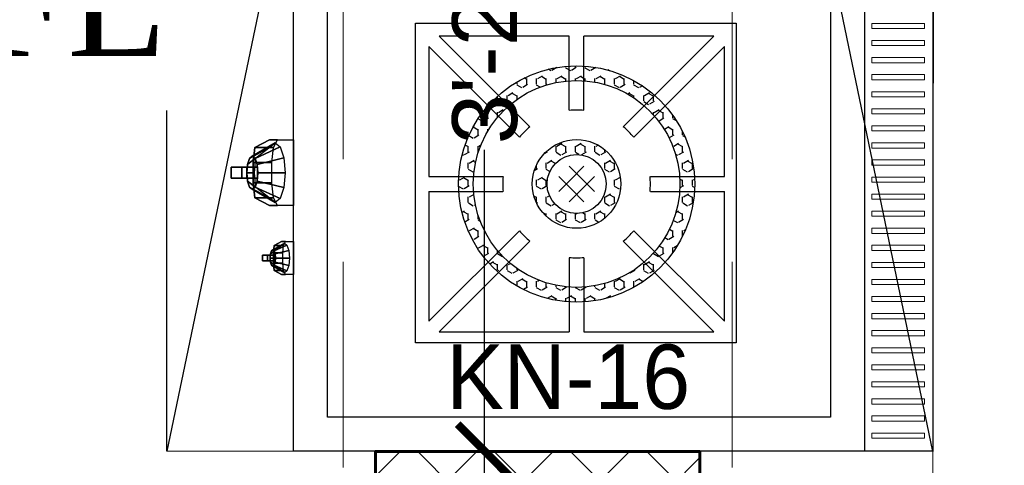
# Model space of a CAD drawing. Header units: inches. Extents: x 704 to 259546, y -107711 to 151004.
# Tile 249 of 256: x 130001 to 130047, y 20813 to 20833. Entities that reach past the tile are written whole.
import ezdxf
from ezdxf.enums import TextEntityAlignment as Align

# ---------------------------------------------------------------- set-up
doc = ezdxf.new("R2010")
doc.units = ezdxf.units.IN
doc.header["$MEASUREMENT"] = 0
doc.header["$PDMODE"] = 34
doc.linetypes.add('DASHED2', pattern=[0.375, 0.25, -0.125])
doc.linetypes.add('HIDDEN', pattern=[0.375, 0.25, -0.125])
for name, color, linetype, lineweight in [('EQUIP DIM', 8, 'Continuous', 0), ('EQUIPMENT', 3, 'Continuous', 25), ('Hood', 5, 'DASHED2', 25), ('PD_BRICK WALL_230', 4, 'Continuous', 50), ('PD_COLUMN', 2, 'Continuous', 60), ('PD_HATCH', 45, 'Continuous', 9), ('PP-TEXT', 7, 'Continuous', 40)]:
    doc.layers.add(name, color=color, linetype=linetype, lineweight=lineweight)
doc.layers.add('PP BALL VALVE', color=7, linetype='Continuous')
doc.layers.add('PP--DIM', color=7, linetype='Continuous')
doc.styles.add('Arial', font='GOTHIC.TTF')
doc.styles.add('Jeet', font='micross.ttf')
doc.dimstyles.new('architectural', dxfattribs={"dimscale": 0, "dimtxt": 3, "dimasz": 2.5, "dimexe": 2.5, "dimexo": 0, "dimgap": 0.5, "dimtad": 0, "dimzin": 0, "dimdsep": 46, "dimlunit": 4, "dimtxsty": 'Jeet', "dimblk": 'ARCHTICK', "dimcen": 0.09375, "dimdle": 2.5, "dimclrd": 256, "dimclre": 256, "dimclrt": 256, "dimadec": 0, "dimazin": 0, "dimtfac": 0.7, "dimtdec": 3, "dimtmove": 1, "dimatfit": 3, "dimldrblk": 'ARCHTICK', "dimfxl": 1, "dimtolj": 1, "dimtzin": 0, "dimlwd": -1, "dimlwe": -1, "dimarcsym": 0})

# ---------------------------------------------------------------- blocks, each defined once
blk = doc.blocks.new('columns2')
at = {"layer": 'PD_HATCH'}
h = blk.add_hatch(dxfattribs=at)
h.set_pattern_fill('ANSI37', color=8, scale=20)
h.paths.add_polyline_path([(387, -250), (387, -268), (369, -268), (369, -250)])
h.paths.add_polyline_path([(18, 0), (18, -15), (0, -15), (0, 0)])
h.paths.add_polyline_path([(18, -828), (18, -813), (0, -813), (0, -828)])
h.paths.add_polyline_path([(201, -870), (186, -870), (186, -888), (201, -888)])
h.paths.add_polyline_path([(570, -870), (555, -870), (555, -888), (570, -888)])
h.paths.add_polyline_path([(754.5, -870), (739.5, -870), (739.5, -888), (754.5, -888)])
h.paths.add_polyline_path([(934.5, -870), (919.5, -870), (919.5, -888), (934.5, -888)])
h.paths.add_polyline_path([(385.5, -870), (370.5, -870), (370.5, -888), (385.5, -888)])
h.paths.add_polyline_path([(201, 42), (186, 42), (186, 60), (201, 60)])
h.paths.add_polyline_path([(387, -578), (387, -560), (369, -560), (369, -578)])
h.paths.add_polyline_path([(1116, -731.5), (1116, -716.5), (1098, -716.5), (1098, -731.5)])
h.paths.add_polyline_path([(1116, -111.5), (1116, -96.5), (1098, -96.5), (1098, -111.5)])
h.paths.add_polyline_path([(1116, -561.5), (1116, -576.5), (1098, -576.5), (1098, -561.5)])
h.paths.add_polyline_path([(1116, -251.5), (1116, -266.5), (1098, -266.5), (1098, -251.5)])
h.paths.add_polyline_path([(0, -731.5), (0, -716.5), (18, -716.5), (18, -731.5)])
h.paths.add_polyline_path([(0, -111.5), (0, -96.5), (18, -96.5), (18, -111.5)])
h.paths.add_polyline_path([(0, -406.5), (0, -421.5), (18, -421.5), (18, -406.5)])
h.paths.add_polyline_path([(0, -561.5), (0, -576.5), (18, -576.5), (18, -561.5)])
h.paths.add_polyline_path([(0, -251.5), (0, -266.5), (18, -266.5), (18, -251.5)])
h.paths.add_polyline_path([(993, -111.5), (993, -99.5), (984, -99.5), (984, -111.5)])
h.paths.add_polyline_path([(993, -189.5), (993, -201.5), (984, -201.5), (984, -189.5)])
h.paths.add_polyline_path([(903, -111.5), (903, -99.5), (912, -99.5), (912, -111.5)])
h.paths.add_polyline_path([(903, -189.5), (903, -201.5), (912, -201.5), (912, -189.5)])
h.paths.add_polyline_path([(75, -870), (60, -870), (60, -888), (75, -888)])
h.paths.add_polyline_path([(1116, -870), (1101, -870), (1101, -888), (1116, -888)])
h.paths.add_polyline_path([(75, 42), (60, 42), (60, 60), (75, 60)])
h.paths.add_polyline_path([(570, 42), (555, 42), (555, 60), (570, 60)])
h.paths.add_polyline_path([(754.5, 42), (739.5, 42), (739.5, 60), (754.5, 60)])
h.paths.add_polyline_path([(934.5, 42), (919.5, 42), (919.5, 60), (934.5, 60)])
h.paths.add_polyline_path([(385.5, 42), (370.5, 42), (370.5, 60), (385.5, 60)])
h.paths.add_polyline_path([(1116, 42), (1101, 42), (1101, 60), (1116, 60)])
h.paths.add_polyline_path([(738, -250), (738, -268), (756, -268), (756, -250)])
h.paths.add_polyline_path([(756, -578.001), (756, -560.001), (738, -560.001), (738, -578.001)])
at = {"layer": 'PD_COLUMN', "color": 8}
blk.add_lwpolyline([(385.5, -870), (370.5, -870), (370.5, -888), (385.5, -888)], close=True, dxfattribs=at)
at = {"layer": 'PD_HATCH', "color": 8, "linetype": 'HIDDEN', "ltscale": 38}
for p, q in [((369, -733), (369, -876)), ((387, -733), (387, -876))]:
    blk.add_line(p, q, dxfattribs=at)
blk = doc.blocks.new('fewrewrqwqw')
at = {"layer": 'EQUIPMENT'}
h = blk.add_hatch(dxfattribs=at)
h.set_pattern_fill('HEX', color=8, scale=0.083139, angle=180, style=0)
h.set_pattern_definition([(180, (156133.7419, 15539.5497), (-4e-16, -0.457203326), [0.263966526, -0.527933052]), (300, (156133.7419, 15539.5497), (0.395949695, 0.228601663), [0.263966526, -0.527933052]), (240, (156133.4779, 15539.5497), (0.395949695, -0.228601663), [0.263966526, -0.527933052])])
h.paths.add_polyline_path([(148596.994, 13022.622, 1), (148601.151, 13022.622, 1)], flags=0)
h.paths.add_polyline_path([(148600.458, 13022.622, -1), (148597.687, 13022.622, -1)], flags=0)
h.paths.add_polyline_path([(148593.53, 13022.622, 1), (148604.615, 13022.622, 1)])
h.paths.add_polyline_path([(148603.922, 13022.622, -1), (148594.223, 13022.622, -1)], flags=16)
at = {"layer": 'EQUIPMENT', "color": 8}
for p, q in [((148564.961, 13039.335), (148611.598, 13039.335)), ((148611.598, 13039.335), (148611.598, 13009.335)), ((148564.961, 13036.135), (148611.598, 13036.135)), ((148566.561, 13034.535), (148609.998, 13034.535)), ((148609.998, 13034.535), (148609.998, 13010.935)), ((148596.88, 13025.305), (148592.634, 13029.557)), ((148598.726, 13026.086), (148598.726, 13029.557)), ((148599.419, 13026.086), (148599.419, 13029.557)), ((148601.265, 13025.305), (148605.511, 13029.557)), ((148596.39, 13024.815), (148592.144, 13029.067)), ((148601.755, 13024.815), (148606.001, 13029.067)), ((148599.317, 13022.867), (148598.726, 13023.459)), ((148598.828, 13022.867), (148599.419, 13023.459)), ((148595.608, 13022.969), (148592.144, 13022.969)), ((148598.828, 13022.377), (148598.236, 13022.969)), ((148599.317, 13022.377), (148599.909, 13022.969)), ((148602.537, 13022.969), (148606.001, 13022.969)), ((148598.828, 13022.867), (148598.236, 13022.276)), ((148599.317, 13022.867), (148599.909, 13022.276)), ((148595.608, 13022.276), (148592.144, 13022.276)), ((148599.317, 13022.377), (148598.726, 13021.786)), ((148598.828, 13022.377), (148599.419, 13021.786)), ((148602.537, 13022.276), (148606.001, 13022.276)), ((148596.39, 13020.43), (148592.144, 13016.177)), ((148601.755, 13020.43), (148606.001, 13016.177)), ((148596.88, 13019.94), (148592.634, 13015.687)), ((148601.265, 13019.94), (148605.511, 13015.687)), ((148598.726, 13015.687), (148598.726, 13019.158)), ((148599.419, 13015.687), (148599.419, 13019.158)), ((148609.998, 13010.935), (148566.561, 13010.935)), ((148611.598, 13009.335), (148564.961, 13009.335))]:
    blk.add_line(p, q, dxfattribs=at)
at = {"layer": 'EQUIPMENT', "color": 8, "lineweight": 0}
for points in [[(148591.787, 13038.955), (148591.547, 13038.955), (148591.547, 13036.475), (148591.787, 13036.475)], [(148592.587, 13038.955), (148592.347, 13038.955), (148592.347, 13036.475), (148592.587, 13036.475)], [(148593.387, 13038.955), (148593.147, 13038.955), (148593.147, 13036.475), (148593.387, 13036.475)], [(148594.187, 13038.955), (148593.947, 13038.955), (148593.947, 13036.475), (148594.187, 13036.475)], [(148594.987, 13038.955), (148594.747, 13038.955), (148594.747, 13036.475), (148594.987, 13036.475)], [(148595.787, 13038.955), (148595.547, 13038.955), (148595.547, 13036.475), (148595.787, 13036.475)], [(148596.587, 13038.955), (148596.347, 13038.955), (148596.347, 13036.475), (148596.587, 13036.475)], [(148597.387, 13038.955), (148597.147, 13038.955), (148597.147, 13036.475), (148597.387, 13036.475)], [(148598.187, 13038.955), (148597.947, 13038.955), (148597.947, 13036.475), (148598.187, 13036.475)], [(148598.987, 13038.955), (148598.747, 13038.955), (148598.747, 13036.475), (148598.987, 13036.475)], [(148599.787, 13038.955), (148599.547, 13038.955), (148599.547, 13036.475), (148599.787, 13036.475)], [(148600.587, 13038.955), (148600.347, 13038.955), (148600.347, 13036.475), (148600.587, 13036.475)], [(148601.387, 13038.955), (148601.147, 13038.955), (148601.147, 13036.475), (148601.387, 13036.475)], [(148602.187, 13038.955), (148601.947, 13038.955), (148601.947, 13036.475), (148602.187, 13036.475)], [(148602.987, 13038.955), (148602.747, 13038.955), (148602.747, 13036.475), (148602.987, 13036.475)], [(148603.787, 13038.955), (148603.547, 13038.955), (148603.547, 13036.475), (148603.787, 13036.475)], [(148604.587, 13038.955), (148604.347, 13038.955), (148604.347, 13036.475), (148604.587, 13036.475)], [(148605.387, 13038.955), (148605.147, 13038.955), (148605.147, 13036.475), (148605.387, 13036.475)], [(148606.187, 13038.955), (148605.947, 13038.955), (148605.947, 13036.475), (148606.187, 13036.475)], [(148606.987, 13038.955), (148606.747, 13038.955), (148606.747, 13036.475), (148606.987, 13036.475)], [(148607.787, 13038.955), (148607.547, 13038.955), (148607.547, 13036.475), (148607.787, 13036.475)], [(148608.587, 13038.955), (148608.347, 13038.955), (148608.347, 13036.475), (148608.587, 13036.475)], [(148609.387, 13038.955), (148609.147, 13038.955), (148609.147, 13036.475), (148609.387, 13036.475)], [(148610.187, 13038.955), (148609.947, 13038.955), (148609.947, 13036.475), (148610.187, 13036.475)], [(148610.987, 13038.955), (148610.747, 13038.955), (148610.747, 13036.475), (148610.987, 13036.475)]]:
    blk.add_lwpolyline(points, close=True, dxfattribs=at)
at = {"layer": 'EQUIPMENT', "color": 8}
blk.add_lwpolyline([(148591.527, 13030.118), (148606.527, 13030.118), (148606.527, 13015.067), (148591.527, 13015.067)], close=True, dxfattribs=at)
for points in [[(148598.726, 13029.557), (148592.634, 13029.557)], [(148605.511, 13029.557), (148599.419, 13029.557)], [(148592.144, 13029.067), (148592.144, 13022.969)], [(148606.001, 13022.969), (148606.001, 13029.067)], [(148592.144, 13022.276), (148592.144, 13016.177)], [(148606.001, 13016.177), (148606.001, 13022.276)], [(148592.634, 13015.687), (148598.726, 13015.687)], [(148599.419, 13015.687), (148605.511, 13015.687)]]:
    blk.add_lwpolyline(points, dxfattribs=at)
for radius in [5.543, 4.85, 2.078, 1.386]:
    blk.add_circle((148599.072, 13022.622), radius, dxfattribs=at)
for start, end in [(84.2608, 95.7392), (129.2608, 140.7392), (39.2608, 50.7392), (174.2608, 185.7392), (354.2608, 5.7392), (219.2608, 230.7392), (309.2608, 320.7392), (264.2608, 275.7392)]:
    blk.add_arc((148599.072, 13022.622), 3.464, start, end, dxfattribs=at)
for points, invisible_edges in [([(148600.086, 13008.205, -3.176), (148597.003, 13008.205, -3.176), (148597.003, 13009.335), (148600.086, 13009.335)], 1), ([(148603.315, 13008.77, -1.588), (148601.774, 13008.77, -1.588), (148601.774, 13009.335), (148603.315, 13009.335)], 1), ([(148603.132, 13008.425, -1.855), (148601.957, 13008.425, -1.855), (148601.774, 13008.77, -1.588), (148603.315, 13008.77, -1.588)], 5), ([(148599.719, 13007.515, -3.71), (148597.37, 13007.515, -3.71), (148597.003, 13008.205, -3.176), (148600.086, 13008.205, -3.176)], 5), ([(148603.132, 13008.425, -1.855), (148602.785, 13008.39, -1.953), (148602.305, 13008.39, -1.953), (148601.957, 13008.425, -1.855)], 8), ([(148602.208, 13008.432, -0.916), (148602.545, 13008.367, -1.099), (148602.545, 13008.367, -1.099), (148602.156, 13008.367, -1.099)], 5), ([(148602.208, 13008.432, -0.916), (148602.545, 13008.367, -1.099), (148602.545, 13008.367, -1.099), (148602.156, 13008.367, -1.099)], 5), ([(148602.156, 13008.367, -1.099), (148602.545, 13008.367, -1.099), (148602.545, 13008.367, -1.099), (148602.208, 13008.302, -1.282)], 5), ([(148602.156, 13008.367, -1.099), (148602.545, 13008.367, -1.099), (148602.545, 13008.367, -1.099), (148602.208, 13008.302, -1.282)], 5), ([(148602.35, 13008.48, -0.781), (148602.545, 13008.367, -1.099), (148602.545, 13008.367, -1.099), (148602.208, 13008.432, -0.916)], 5), ([(148602.35, 13008.48, -0.781), (148602.545, 13008.367, -1.099), (148602.545, 13008.367, -1.099), (148602.208, 13008.432, -0.916)], 5), ([(148602.208, 13008.302, -1.282), (148602.545, 13008.367, -1.099), (148602.545, 13008.367, -1.099), (148602.35, 13008.254, -1.416)], 5), ([(148602.208, 13008.302, -1.282), (148602.545, 13008.367, -1.099), (148602.545, 13008.367, -1.099), (148602.35, 13008.254, -1.416)], 5), ([(148602.545, 13008.498, -0.732), (148602.545, 13008.367, -1.099), (148602.545, 13008.367, -1.099), (148602.35, 13008.48, -0.781)], 5), ([(148602.545, 13008.498, -0.732), (148602.545, 13008.367, -1.099), (148602.545, 13008.367, -1.099), (148602.35, 13008.48, -0.781)], 5), ([(148602.35, 13008.254, -1.416), (148602.545, 13008.367, -1.099), (148602.545, 13008.367, -1.099), (148602.545, 13008.237, -1.465)], 5), ([(148602.35, 13008.254, -1.416), (148602.545, 13008.367, -1.099), (148602.545, 13008.367, -1.099), (148602.545, 13008.237, -1.465)], 5), ([(148602.739, 13008.48, -0.781), (148602.545, 13008.367, -1.099), (148602.545, 13008.367, -1.099), (148602.545, 13008.498, -0.732)], 5), ([(148602.739, 13008.48, -0.781), (148602.545, 13008.367, -1.099), (148602.545, 13008.367, -1.099), (148602.545, 13008.498, -0.732)], 5), ([(148602.881, 13008.432, -0.916), (148602.545, 13008.367, -1.099), (148602.545, 13008.367, -1.099), (148602.739, 13008.48, -0.781)], 5), ([(148602.881, 13008.432, -0.916), (148602.545, 13008.367, -1.099), (148602.545, 13008.367, -1.099), (148602.739, 13008.48, -0.781)], 5), ([(148602.933, 13008.367, -1.099), (148602.545, 13008.367, -1.099), (148602.545, 13008.367, -1.099), (148602.881, 13008.432, -0.916)], 5), ([(148602.933, 13008.367, -1.099), (148602.545, 13008.367, -1.099), (148602.545, 13008.367, -1.099), (148602.881, 13008.432, -0.916)], 5), ([(148602.881, 13008.302, -1.282), (148602.545, 13008.367, -1.099), (148602.545, 13008.367, -1.099), (148602.933, 13008.367, -1.099)], 5), ([(148602.739, 13008.254, -1.416), (148602.545, 13008.367, -1.099), (148602.545, 13008.367, -1.099), (148602.881, 13008.302, -1.282)], 5), ([(148602.739, 13008.254, -1.416), (148602.545, 13008.367, -1.099), (148602.545, 13008.367, -1.099), (148602.881, 13008.302, -1.282)], 5), ([(148602.881, 13008.302, -1.282), (148602.545, 13008.367, -1.099), (148602.545, 13008.367, -1.099), (148602.933, 13008.367, -1.099)], 5), ([(148602.545, 13008.237, -1.465), (148602.545, 13008.367, -1.099), (148602.545, 13008.367, -1.099), (148602.739, 13008.254, -1.416)], 5), ([(148602.545, 13008.237, -1.465), (148602.545, 13008.367, -1.099), (148602.545, 13008.367, -1.099), (148602.739, 13008.254, -1.416)], 5), ([(148598.156, 13007.625, -1.563), (148598.545, 13007.399, -2.198), (148598.545, 13007.399, -2.198), (148597.871, 13007.53, -1.831)], 5), ([(148598.156, 13007.625, -1.563), (148598.545, 13007.399, -2.198), (148598.545, 13007.399, -2.198), (148597.871, 13007.53, -1.831)], 5), ([(148598.545, 13007.66, -1.465), (148598.545, 13007.399, -2.198), (148598.545, 13007.399, -2.198), (148598.156, 13007.625, -1.563)], 5), ([(148598.545, 13007.66, -1.465), (148598.545, 13007.399, -2.198), (148598.545, 13007.399, -2.198), (148598.156, 13007.625, -1.563)], 5), ([(148598.933, 13007.625, -1.563), (148598.545, 13007.399, -2.198), (148598.545, 13007.399, -2.198), (148598.545, 13007.66, -1.465)], 5), ([(148598.933, 13007.625, -1.563), (148598.545, 13007.399, -2.198), (148598.545, 13007.399, -2.198), (148598.545, 13007.66, -1.465)], 5), ([(148599.218, 13007.53, -1.831), (148598.545, 13007.399, -2.198), (148598.545, 13007.399, -2.198), (148598.933, 13007.625, -1.563)], 5), ([(148599.218, 13007.53, -1.831), (148598.545, 13007.399, -2.198), (148598.545, 13007.399, -2.198), (148598.933, 13007.625, -1.563)], 5), ([(148599.719, 13007.515, -3.71), (148599.025, 13007.446, -3.906), (148598.065, 13007.446, -3.906), (148597.37, 13007.515, -3.71)], 8), ([(148597.871, 13007.53, -1.831), (148598.545, 13007.399, -2.198), (148598.545, 13007.399, -2.198), (148597.767, 13007.399, -2.198)], 5), ([(148597.871, 13007.53, -1.831), (148598.545, 13007.399, -2.198), (148598.545, 13007.399, -2.198), (148597.767, 13007.399, -2.198)], 5), ([(148597.767, 13007.399, -2.198), (148598.545, 13007.399, -2.198), (148598.545, 13007.399, -2.198), (148597.871, 13007.269, -2.564)], 5), ([(148597.767, 13007.399, -2.198), (148598.545, 13007.399, -2.198), (148598.545, 13007.399, -2.198), (148597.871, 13007.269, -2.564)], 5), ([(148597.871, 13007.269, -2.564), (148598.545, 13007.399, -2.198), (148598.545, 13007.399, -2.198), (148598.156, 13007.174, -2.832)], 5), ([(148597.871, 13007.269, -2.564), (148598.545, 13007.399, -2.198), (148598.545, 13007.399, -2.198), (148598.156, 13007.174, -2.832)], 5), ([(148598.156, 13007.174, -2.832), (148598.545, 13007.399, -2.198), (148598.545, 13007.399, -2.198), (148598.545, 13007.139, -2.93)], 5), ([(148598.156, 13007.174, -2.832), (148598.545, 13007.399, -2.198), (148598.545, 13007.399, -2.198), (148598.545, 13007.139, -2.93)], 5), ([(148599.322, 13007.399, -2.198), (148598.545, 13007.399, -2.198), (148598.545, 13007.399, -2.198), (148599.218, 13007.53, -1.831)], 5), ([(148599.322, 13007.399, -2.198), (148598.545, 13007.399, -2.198), (148598.545, 13007.399, -2.198), (148599.218, 13007.53, -1.831)], 5), ([(148599.218, 13007.269, -2.564), (148598.545, 13007.399, -2.198), (148598.545, 13007.399, -2.198), (148599.322, 13007.399, -2.198)], 5), ([(148598.933, 13007.174, -2.832), (148598.545, 13007.399, -2.198), (148598.545, 13007.399, -2.198), (148599.218, 13007.269, -2.564)], 5), ([(148598.933, 13007.174, -2.832), (148598.545, 13007.399, -2.198), (148598.545, 13007.399, -2.198), (148599.218, 13007.269, -2.564)], 5), ([(148599.218, 13007.269, -2.564), (148598.545, 13007.399, -2.198), (148598.545, 13007.399, -2.198), (148599.322, 13007.399, -2.198)], 5), ([(148598.545, 13007.139, -2.93), (148598.545, 13007.399, -2.198), (148598.545, 13007.399, -2.198), (148598.933, 13007.174, -2.832)], 5), ([(148598.545, 13007.139, -2.93), (148598.545, 13007.399, -2.198), (148598.545, 13007.399, -2.198), (148598.933, 13007.174, -2.832)], 5)]:
    blk.add_3dface(points, dxfattribs=dict(at, invisible_edges=invisible_edges))
for points in [[(148601.941, 13009.024, -0.874), (148602.208, 13008.432, -0.916), (148602.156, 13008.367, -1.099), (148601.848, 13008.907, -1.202)], [(148601.941, 13009.024, -0.874), (148602.208, 13008.432, -0.916), (148602.156, 13008.367, -1.099), (148601.848, 13008.907, -1.202)], [(148602.196, 13009.11, -0.633), (148602.35, 13008.48, -0.781), (148602.208, 13008.432, -0.916), (148601.941, 13009.024, -0.874)], [(148602.196, 13009.11, -0.633), (148602.35, 13008.48, -0.781), (148602.208, 13008.432, -0.916), (148601.941, 13009.024, -0.874)], [(148602.545, 13009.141, -0.545), (148602.545, 13008.498, -0.732), (148602.35, 13008.48, -0.781), (148602.196, 13009.11, -0.633)], [(148602.545, 13009.141, -0.545), (148602.545, 13008.498, -0.732), (148602.35, 13008.48, -0.781), (148602.196, 13009.11, -0.633)], [(148602.893, 13009.11, -0.633), (148602.739, 13008.48, -0.781), (148602.545, 13008.498, -0.732), (148602.545, 13009.141, -0.545)], [(148602.893, 13009.11, -0.633), (148602.739, 13008.48, -0.781), (148602.545, 13008.498, -0.732), (148602.545, 13009.141, -0.545)], [(148603.148, 13009.024, -0.874), (148602.881, 13008.432, -0.916), (148602.739, 13008.48, -0.781), (148602.893, 13009.11, -0.633)], [(148603.148, 13009.024, -0.874), (148602.881, 13008.432, -0.916), (148602.739, 13008.48, -0.781), (148602.893, 13009.11, -0.633)], [(148603.241, 13008.907, -1.202), (148602.933, 13008.367, -1.099), (148602.881, 13008.432, -0.916), (148603.148, 13009.024, -0.874)], [(148603.241, 13008.907, -1.202), (148602.933, 13008.367, -1.099), (148602.881, 13008.432, -0.916), (148603.148, 13009.024, -0.874)], [(148597.003, 13008.205, -3.176), (148597.37, 13007.515, -3.71), (148597.37, 13008.392, -3.845), (148597.003, 13008.582, -3.31)], [(148597.337, 13008.713, -1.747), (148597.871, 13007.53, -1.831), (148597.767, 13007.399, -2.198), (148597.151, 13008.48, -2.404)], [(148597.337, 13008.713, -1.747), (148597.871, 13007.53, -1.831), (148597.767, 13007.399, -2.198), (148597.151, 13008.48, -2.404)], [(148597.848, 13008.885, -1.267), (148598.156, 13007.625, -1.563), (148597.871, 13007.53, -1.831), (148597.337, 13008.713, -1.747)], [(148597.848, 13008.885, -1.267), (148598.156, 13007.625, -1.563), (148597.871, 13007.53, -1.831), (148597.337, 13008.713, -1.747)], [(148598.545, 13008.947, -1.091), (148598.545, 13007.66, -1.465), (148598.156, 13007.625, -1.563), (148597.848, 13008.885, -1.267)], [(148598.545, 13008.947, -1.091), (148598.545, 13007.66, -1.465), (148598.156, 13007.625, -1.563), (148597.848, 13008.885, -1.267)], [(148599.241, 13008.885, -1.267), (148598.933, 13007.625, -1.563), (148598.545, 13007.66, -1.465), (148598.545, 13008.947, -1.091)], [(148599.241, 13008.885, -1.267), (148598.933, 13007.625, -1.563), (148598.545, 13007.66, -1.465), (148598.545, 13008.947, -1.091)], [(148599.752, 13008.713, -1.747), (148599.218, 13007.53, -1.831), (148598.933, 13007.625, -1.563), (148599.241, 13008.885, -1.267)], [(148599.752, 13008.713, -1.747), (148599.218, 13007.53, -1.831), (148598.933, 13007.625, -1.563), (148599.241, 13008.885, -1.267)], [(148599.938, 13008.48, -2.404), (148599.322, 13007.399, -2.198), (148599.218, 13007.53, -1.831), (148599.752, 13008.713, -1.747)], [(148599.938, 13008.48, -2.404), (148599.322, 13007.399, -2.198), (148599.218, 13007.53, -1.831), (148599.752, 13008.713, -1.747)], [(148599.719, 13007.515, -3.71), (148600.086, 13008.205, -3.176), (148600.086, 13008.582, -3.31), (148599.719, 13008.392, -3.845)], [(148601.774, 13008.77, -1.588), (148601.957, 13008.425, -1.855), (148601.957, 13008.863, -1.922), (148601.774, 13008.958, -1.655)], [(148601.848, 13008.907, -1.202), (148602.156, 13008.367, -1.099), (148602.208, 13008.302, -1.282), (148601.941, 13008.791, -1.53)], [(148601.848, 13008.907, -1.202), (148602.156, 13008.367, -1.099), (148602.208, 13008.302, -1.282), (148601.941, 13008.791, -1.53)], [(148601.941, 13008.791, -1.53), (148602.208, 13008.302, -1.282), (148602.35, 13008.254, -1.416), (148602.196, 13008.455, -1.771)], [(148601.941, 13008.791, -1.53), (148602.208, 13008.302, -1.282), (148602.35, 13008.254, -1.416), (148602.196, 13008.455, -1.771)], [(148601.941, 13008.791, -1.53), (148602.208, 13008.302, -1.282), (148602.35, 13008.254, -1.416), (148602.196, 13008.455, -1.771)], [(148601.941, 13008.791, -1.53), (148602.208, 13008.302, -1.282), (148602.35, 13008.254, -1.416), (148602.196, 13008.455, -1.771)], [(148601.957, 13008.425, -1.855), (148602.305, 13008.39, -1.953), (148602.305, 13008.829, -2.02), (148601.957, 13008.863, -1.922)], [(148602.305, 13008.39, -1.953), (148602.785, 13008.39, -1.953), (148602.785, 13008.829, -2.02), (148602.305, 13008.829, -2.02)], [(148602.893, 13008.455, -1.771), (148602.739, 13008.254, -1.416), (148602.881, 13008.302, -1.282), (148603.148, 13008.791, -1.53)], [(148602.893, 13008.455, -1.771), (148602.739, 13008.254, -1.416), (148602.881, 13008.302, -1.282), (148603.148, 13008.791, -1.53)], [(148603.132, 13008.863, -1.922), (148602.785, 13008.829, -2.02), (148602.785, 13008.39, -1.953), (148603.132, 13008.425, -1.855)], [(148603.148, 13008.791, -1.53), (148602.881, 13008.302, -1.282), (148602.933, 13008.367, -1.099), (148603.241, 13008.907, -1.202)], [(148603.148, 13008.791, -1.53), (148602.881, 13008.302, -1.282), (148602.933, 13008.367, -1.099), (148603.241, 13008.907, -1.202)], [(148603.132, 13008.425, -1.855), (148603.315, 13008.77, -1.588), (148603.315, 13008.958, -1.655), (148603.132, 13008.863, -1.922)], [(148597.151, 13008.48, -2.404), (148597.767, 13007.399, -2.198), (148597.871, 13007.269, -2.564), (148597.337, 13008.246, -3.061)], [(148597.151, 13008.48, -2.404), (148597.767, 13007.399, -2.198), (148597.871, 13007.269, -2.564), (148597.337, 13008.246, -3.061)], [(148597.337, 13008.246, -3.061), (148597.871, 13007.269, -2.564), (148598.156, 13007.174, -2.832), (148597.848, 13007.575, -3.541)], [(148597.337, 13008.246, -3.061), (148597.871, 13007.269, -2.564), (148598.156, 13007.174, -2.832), (148597.848, 13007.575, -3.541)], [(148597.337, 13008.246, -3.061), (148597.871, 13007.269, -2.564), (148598.156, 13007.174, -2.832), (148597.848, 13007.575, -3.541)], [(148597.337, 13008.246, -3.061), (148597.871, 13007.269, -2.564), (148598.156, 13007.174, -2.832), (148597.848, 13007.575, -3.541)], [(148597.37, 13007.515, -3.71), (148598.065, 13007.446, -3.906), (148598.065, 13008.322, -4.04), (148597.37, 13008.392, -3.845)], [(148598.065, 13007.446, -3.906), (148599.025, 13007.446, -3.906), (148599.025, 13008.322, -4.04), (148598.065, 13008.322, -4.04)], [(148599.241, 13007.575, -3.541), (148598.933, 13007.174, -2.832), (148599.218, 13007.269, -2.564), (148599.752, 13008.246, -3.061)], [(148599.241, 13007.575, -3.541), (148598.933, 13007.174, -2.832), (148599.218, 13007.269, -2.564), (148599.752, 13008.246, -3.061)], [(148599.719, 13008.392, -3.845), (148599.025, 13008.322, -4.04), (148599.025, 13007.446, -3.906), (148599.719, 13007.515, -3.71)], [(148599.752, 13008.246, -3.061), (148599.218, 13007.269, -2.564), (148599.322, 13007.399, -2.198), (148599.938, 13008.48, -2.404)], [(148599.752, 13008.246, -3.061), (148599.218, 13007.269, -2.564), (148599.322, 13007.399, -2.198), (148599.938, 13008.48, -2.404)], [(148602.196, 13008.455, -1.771), (148602.35, 13008.254, -1.416), (148602.545, 13008.237, -1.465), (148602.545, 13008.424, -1.859)], [(148602.196, 13008.455, -1.771), (148602.35, 13008.254, -1.416), (148602.545, 13008.237, -1.465), (148602.545, 13008.424, -1.859)], [(148602.196, 13008.455, -1.771), (148602.35, 13008.254, -1.416), (148602.545, 13008.237, -1.465), (148602.545, 13008.424, -1.859)], [(148602.196, 13008.455, -1.771), (148602.35, 13008.254, -1.416), (148602.545, 13008.237, -1.465), (148602.545, 13008.424, -1.859)], [(148602.414, 13008.122, -0.619), (148602.414, 13008.491, -0.75), (148602.414, 13008.243, -1.448), (148602.414, 13007.874, -1.316)], [(148602.414, 13008.122, -0.619), (148602.414, 13008.491, -0.75), (148602.414, 13008.243, -1.448), (148602.414, 13007.874, -1.316)], [(148602.414, 13008.491, -0.75), (148602.414, 13008.491, -0.75), (148602.414, 13008.243, -1.448)], [(148602.414, 13008.491, -0.75), (148602.414, 13008.491, -0.75), (148602.414, 13008.243, -1.448)], [(148602.414, 13008.491, -0.75), (148602.414, 13008.491, -0.75), (148602.414, 13008.243, -1.448)], [(148602.414, 13008.491, -0.75), (148602.414, 13008.491, -0.75), (148602.414, 13008.243, -1.448)], [(148602.675, 13008.491, -0.75), (148602.414, 13008.491, -0.75), (148602.414, 13008.122, -0.619), (148602.675, 13008.122, -0.619)], [(148602.675, 13008.491, -0.75), (148602.414, 13008.491, -0.75), (148602.414, 13008.122, -0.619), (148602.675, 13008.122, -0.619)], [(148602.414, 13007.874, -1.316), (148602.414, 13008.243, -1.448), (148602.675, 13008.243, -1.448), (148602.675, 13007.874, -1.316)], [(148602.414, 13007.874, -1.316), (148602.414, 13008.243, -1.448), (148602.675, 13008.243, -1.448), (148602.675, 13007.874, -1.316)], [(148602.414, 13008.243, -1.448), (148602.414, 13008.243, -1.448), (148602.414, 13008.243, -1.448), (148602.675, 13008.243, -1.448)], [(148602.414, 13008.243, -1.448), (148602.414, 13008.243, -1.448), (148602.414, 13008.243, -1.448), (148602.675, 13008.243, -1.448)], [(148602.414, 13008.243, -1.448), (148602.414, 13008.243, -1.448), (148602.414, 13008.243, -1.448), (148602.675, 13008.243, -1.448)], [(148602.414, 13008.243, -1.448), (148602.414, 13008.243, -1.448), (148602.414, 13008.243, -1.448), (148602.675, 13008.243, -1.448)], [(148602.675, 13008.122, -0.619), (148602.414, 13008.122, -0.619), (148602.414, 13007.874, -1.316), (148602.675, 13007.874, -1.316)], [(148602.675, 13008.122, -0.619), (148602.414, 13008.122, -0.619), (148602.414, 13007.874, -1.316), (148602.675, 13007.874, -1.316)], [(148602.675, 13008.122, -0.619), (148602.414, 13008.122, -0.619), (148602.414, 13007.874, -1.316), (148602.675, 13007.874, -1.316)], [(148602.675, 13008.122, -0.619), (148602.414, 13008.122, -0.619), (148602.414, 13007.874, -1.316), (148602.675, 13007.874, -1.316)], [(148602.545, 13008.424, -1.859), (148602.545, 13008.237, -1.465), (148602.739, 13008.254, -1.416), (148602.893, 13008.455, -1.771)], [(148602.545, 13008.424, -1.859), (148602.545, 13008.237, -1.465), (148602.739, 13008.254, -1.416), (148602.893, 13008.455, -1.771)], [(148602.675, 13007.874, -1.316), (148602.675, 13008.243, -1.448), (148602.675, 13008.491, -0.75), (148602.675, 13008.122, -0.619)], [(148602.675, 13007.874, -1.316), (148602.675, 13008.243, -1.448), (148602.675, 13008.491, -0.75), (148602.675, 13008.122, -0.619)], [(148602.675, 13008.122, -0.619), (148602.675, 13008.491, -0.75), (148602.675, 13008.122, -0.619)], [(148602.675, 13008.122, -0.619), (148602.675, 13008.491, -0.75), (148602.675, 13008.122, -0.619)], [(148602.675, 13008.122, -0.619), (148602.675, 13008.122, -0.619), (148602.675, 13007.874, -1.316)], [(148602.675, 13008.122, -0.619), (148602.675, 13008.122, -0.619), (148602.675, 13007.874, -1.316)], [(148598.283, 13006.909, -1.237), (148598.283, 13007.648, -1.5), (148598.283, 13007.151, -2.895), (148598.283, 13006.413, -2.632)], [(148598.283, 13006.909, -1.237), (148598.283, 13007.648, -1.5), (148598.283, 13007.151, -2.895), (148598.283, 13006.413, -2.632)], [(148598.283, 13007.648, -1.5), (148598.283, 13007.648, -1.5), (148598.283, 13007.151, -2.895)], [(148598.283, 13007.648, -1.5), (148598.283, 13007.648, -1.5), (148598.283, 13007.151, -2.895)], [(148598.283, 13007.648, -1.5), (148598.283, 13007.648, -1.5), (148598.283, 13007.151, -2.895)], [(148598.283, 13007.648, -1.5), (148598.283, 13007.648, -1.5), (148598.283, 13007.151, -2.895)], [(148598.806, 13007.648, -1.5), (148598.283, 13007.648, -1.5), (148598.283, 13006.909, -1.237), (148598.806, 13006.909, -1.237)], [(148598.806, 13007.648, -1.5), (148598.283, 13007.648, -1.5), (148598.283, 13006.909, -1.237), (148598.806, 13006.909, -1.237)], [(148598.806, 13006.413, -2.632), (148598.806, 13007.151, -2.895), (148598.806, 13007.648, -1.5), (148598.806, 13006.909, -1.237)], [(148598.806, 13006.413, -2.632), (148598.806, 13007.151, -2.895), (148598.806, 13007.648, -1.5), (148598.806, 13006.909, -1.237)], [(148598.806, 13006.909, -1.237), (148598.806, 13007.648, -1.5), (148598.806, 13006.909, -1.237)], [(148598.806, 13006.909, -1.237), (148598.806, 13007.648, -1.5), (148598.806, 13006.909, -1.237)], [(148597.848, 13007.575, -3.541), (148598.156, 13007.174, -2.832), (148598.545, 13007.139, -2.93), (148598.545, 13007.513, -3.717)], [(148597.848, 13007.575, -3.541), (148598.156, 13007.174, -2.832), (148598.545, 13007.139, -2.93), (148598.545, 13007.513, -3.717)], [(148597.848, 13007.575, -3.541), (148598.156, 13007.174, -2.832), (148598.545, 13007.139, -2.93), (148598.545, 13007.513, -3.717)], [(148597.848, 13007.575, -3.541), (148598.156, 13007.174, -2.832), (148598.545, 13007.139, -2.93), (148598.545, 13007.513, -3.717)], [(148598.545, 13007.513, -3.717), (148598.545, 13007.139, -2.93), (148598.933, 13007.174, -2.832), (148599.241, 13007.575, -3.541)], [(148598.545, 13007.513, -3.717), (148598.545, 13007.139, -2.93), (148598.933, 13007.174, -2.832), (148599.241, 13007.575, -3.541)], [(148598.283, 13006.413, -2.632), (148598.283, 13007.151, -2.895), (148598.806, 13007.151, -2.895), (148598.806, 13006.413, -2.632)], [(148598.283, 13006.413, -2.632), (148598.283, 13007.151, -2.895), (148598.806, 13007.151, -2.895), (148598.806, 13006.413, -2.632)], [(148598.283, 13007.151, -2.895), (148598.283, 13007.151, -2.895), (148598.283, 13007.151, -2.895), (148598.806, 13007.151, -2.895)], [(148598.283, 13007.151, -2.895), (148598.283, 13007.151, -2.895), (148598.283, 13007.151, -2.895), (148598.806, 13007.151, -2.895)], [(148598.283, 13007.151, -2.895), (148598.283, 13007.151, -2.895), (148598.283, 13007.151, -2.895), (148598.806, 13007.151, -2.895)], [(148598.283, 13007.151, -2.895), (148598.283, 13007.151, -2.895), (148598.283, 13007.151, -2.895), (148598.806, 13007.151, -2.895)], [(148598.806, 13006.909, -1.237), (148598.283, 13006.909, -1.237), (148598.283, 13006.413, -2.632), (148598.806, 13006.413, -2.632)], [(148598.806, 13006.909, -1.237), (148598.283, 13006.909, -1.237), (148598.283, 13006.413, -2.632), (148598.806, 13006.413, -2.632)], [(148598.806, 13006.909, -1.237), (148598.283, 13006.909, -1.237), (148598.283, 13006.413, -2.632), (148598.806, 13006.413, -2.632)], [(148598.806, 13006.909, -1.237), (148598.283, 13006.909, -1.237), (148598.283, 13006.413, -2.632), (148598.806, 13006.413, -2.632)], [(148598.806, 13006.909, -1.237), (148598.806, 13006.909, -1.237), (148598.806, 13006.413, -2.632)], [(148598.806, 13006.909, -1.237), (148598.806, 13006.909, -1.237), (148598.806, 13006.413, -2.632)]]:
    blk.add_3dface(points, dxfattribs=at)
blk = doc.blocks.new('A$C1D4F2A26')
at = {"layer": 'Hood', "color": 8, "linetype": 'ByBlock', "elevation": -11.8}
blk.add_lwpolyline([(4488.8, -3552.8), (4487, -7874.3), (3587, -7873.7), (3588.8, -3552.2)], close=True, dxfattribs=at)
for points in [[(4488.8, -3552.8), (3587, -7873.7)], [(4487, -7874.3), (3588.8, -3552.2)]]:
    blk.add_lwpolyline(points, dxfattribs=at)
at = {"layer": 'PD_BRICK WALL_230', "color": 8, "lineweight": 13}
blk.add_lwpolyline([(4487, -8102.6), (4637, -8102.6), (4637, -3551.7), (4487, -3551.7)], close=True, dxfattribs=at)
at = {"layer": 'EQUIPMENT', "color": 8, "xscale": 25.03524861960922, "yscale": 25.03524861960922, "zscale": 25.03524861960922, "rotation": 270}
blk.add_blockref('fewrewrqwqw', (-321956.3, 3712654.5, -11.8), dxfattribs=at)
at = {"layer": 'EQUIP DIM', "color": 8, "ltscale": 50, "style": 'Arial'}
blk.add_text('KN-16', height=75.58, rotation=0.0006, dxfattribs=at).set_placement((4058.5, -7786.4), align=Align.MIDDLE_CENTER)
blk = doc.blocks.new('GF')
at = {"layer": 'EQUIPMENT', "color": 8, "xscale": 0.03937002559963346, "yscale": 0.03937002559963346, "zscale": 0.03937002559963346}
blk.add_blockref('A$C1D4F2A26', (127356.978, 21016.635), dxfattribs=at)
at = {"layer": 'PD_COLUMN', "color": 8}
blk.add_blockref('columns2', (127137.35, 21576.635), dxfattribs=at)
blk = doc.blocks.new('_ArchTick')
at = {"color": 0, "linetype": 'ByBlock', "const_width": 0.15}
blk.add_lwpolyline([(-0.5, -0.5), (0.5, 0.5)], dxfattribs=at)
blk = doc.blocks.new('*D904')
at = {"layer": 'Defpoints', "color": 0, "transparency": 16777216}
for p in [(130022.759, 20851.626), (130028.704, 20851.626), (130028.704, 20813.295)]:
    blk.add_point(p, dxfattribs=at)
at = {"layer": 'PP--DIM', "transparency": 16777216}
for p, q in [((130022.759, 20854.126), (130022.759, 20837.701)), ((130028.704, 20851.626), (130020.259, 20851.626)), ((130022.759, 20810.795), (130022.759, 20827.22)), ((130028.704, 20813.295), (130020.259, 20813.295))]:
    blk.add_line(p, q, dxfattribs=at)
at = {"layer": 'PP--DIM', "transparency": 16777216, "xscale": 2.5, "yscale": 2.5, "zscale": 2.5}
for p, rotation in [((130022.759, 20851.626), 90), ((130022.759, 20813.295), 270)]:
    blk.add_blockref('_ArchTick', p, dxfattribs=dict(at, rotation=rotation))
at = {"layer": 'PP--DIM', "transparency": 16777216, "insert": (130022.759, 20832.46), "char_height": 3, "attachment_point": 5, "rotation": 90, "style": 'Jeet'}
blk.add_mtext('\\A1;3\'-2{\\H0.700000x;\\S1/4;}"', dxfattribs=at)

msp = doc.modelspace()

# ---------------------------------------------------------------- linework, layer by layer
at = {"layer": 'PP BALL VALVE', "lineweight": 53}
msp.add_circle((130061.482, 21646.646), 129357.588, dxfattribs=at)

# ---------------------------------------------------------------- block references
at = {"layer": 'PP-TEXT', "lineweight": 70, "ltscale": 12}
msp.add_blockref('GF', (2509.868, 106.652), dxfattribs=at)

# ---------------------------------------------------------------- dimensions: what is measured, and where the dimension line sits
at = {"layer": 'PP--DIM'}
dim = msp.add_linear_dim(base=(130022.759, 20851.626), p1=(130028.704, 20813.295, -0.465), p2=(130028.704, 20851.626, -0.465), angle=90, dimstyle='architectural', override={"dimscale": 1, "dimblk": 'ArchTick'}, dxfattribs=at)
dim.commit()
dim.dimension.update_dxf_attribs({"geometry": '*D904', "text_midpoint": (130022.759, 20832.46)})

# ---------------------------------------------------------------- next in the draw order: texts
at = {"layer": 'PP-TEXT', "lineweight": 5, "ltscale": 0.125, "insert": (130008.075, 20831.472, -0.465), "char_height": 5, "attachment_point": 9, "style": 'Arial', "bg_fill": 2}
msp.add_mtext('{\\fTimes New Roman|b0|i0|c0|p34;\\C7;20MM RO@450MM \\PFROM FFL}', dxfattribs=at)

doc.saveas('drawing.dxf')
